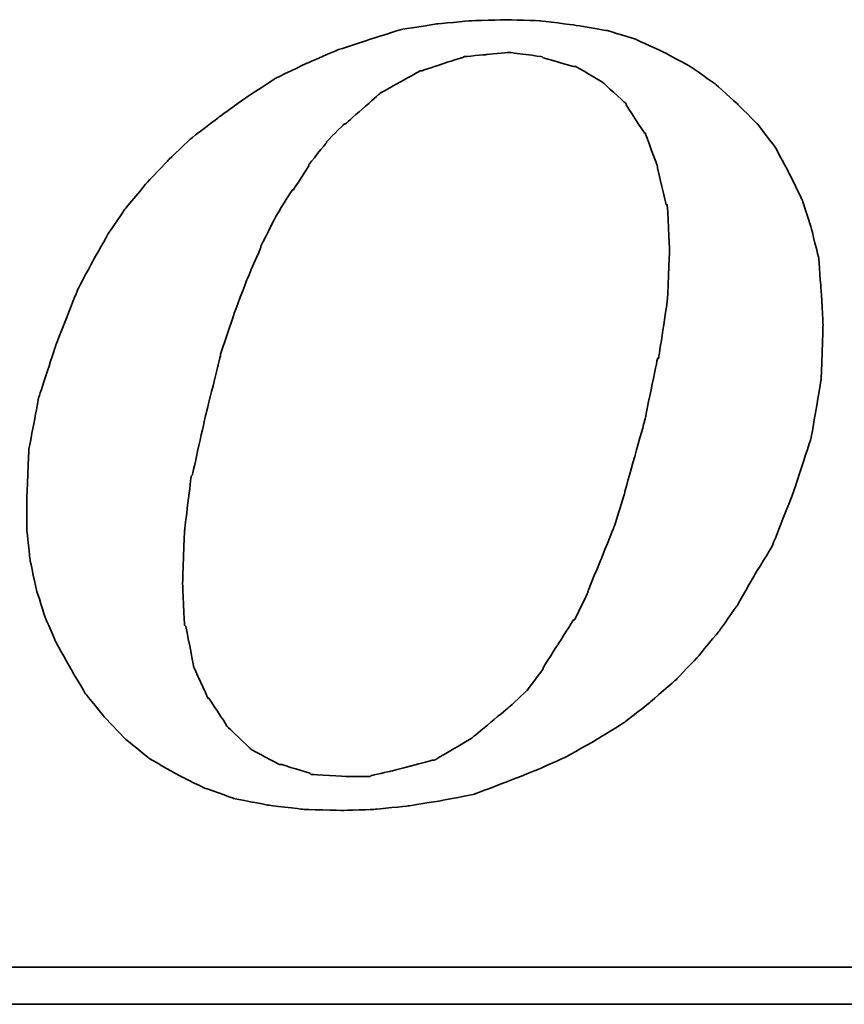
# Model space of a CAD drawing. Header units: millimetres. Extents: x 8 to 529, y 165 to 345.
# Tile 46 of 53: x 412.34 to 420.09, y 216.53 to 225.79. Entities that reach past the tile are written whole.
import ezdxf

# ---------------------------------------------------------------- set-up
doc = ezdxf.new("R2010")
doc.units = ezdxf.units.MM
doc.layers.add('DIM', color=4, linetype='Continuous')
doc.layers.add('layer 1', color=7, linetype='Continuous')

# ---------------------------------------------------------------- blocks, each defined once
blk = doc.blocks.new('TBI MOTION logo(完整正式版)')
at = {"layer": 'layer 1', "color": 22, "lineweight": 35}
for points, knots in [([(35.79625, -6.98375), (35.79625, -6.98375), (36.23125, -7.43875), (36.23125, -7.43875), (36.23125, -7.43875), (36.23125, -7.43875), (36.75625, -7.87125), (36.75625, -7.87125), (36.75625, -7.87125), (36.75625, -7.87125), (37.33125, -8.20375), (37.33125, -8.20375), (37.33125, -8.20375), (37.33125, -8.20375), (37.95625, -8.51875), (37.95625, -8.51875), (37.95625, -8.51875), (37.95625, -8.51875), (38.62625, -8.75875), (38.62625, -8.75875), (38.62625, -8.75875), (38.62625, -8.75875), (39.37125, -8.90375), (39.37125, -8.90375), (39.37125, -8.90375), (39.37125, -8.90375), (40.14125, -8.99875), (40.14125, -8.99875), (40.14125, -8.99875), (40.14125, -8.99875), (41.02625, -9.02375), (41.02625, -9.02375), (41.02625, -9.02375), (41.02625, -9.02375), (41.74625, -8.99875), (41.74625, -8.99875), (41.74625, -8.99875), (41.74625, -8.99875), (42.46625, -8.92375), (42.46625, -8.92375), (42.46625, -8.92375), (42.46625, -8.92375), (43.21125, -8.80625), (43.21125, -8.80625), (43.21125, -8.80625), (43.21125, -8.80625), (43.93125, -8.66375), (43.93125, -8.66375), (43.93125, -8.66375), (43.93125, -8.66375), (44.62625, -8.39875), (44.62625, -8.39875), (44.62625, -8.39875), (44.62625, -8.39875), (45.29625, -8.13375), (45.29625, -8.13375), (45.29625, -8.13375), (45.29625, -8.13375), (45.94625, -7.84375), (45.94625, -7.84375), (45.94625, -7.84375), (45.94625, -7.84375), (46.61625, -7.46375), (46.61625, -7.46375), (46.61625, -7.46375), (46.61625, -7.46375), (47.24125, -7.07875), (47.24125, -7.07875), (47.24125, -7.07875), (47.24125, -7.07875), (47.81625, -6.62375), (47.81625, -6.62375), (47.81625, -6.62375), (47.81625, -6.62375), (48.36875, -6.14375), (48.36875, -6.14375), (48.36875, -6.14375), (48.36875, -6.14375), (48.84625, -5.64125), (48.84625, -5.64125), (48.84625, -5.64125), (48.84625, -5.64125), (49.32625, -5.06375), (49.32625, -5.06375), (49.32625, -5.06375), (49.32625, -5.06375), (49.71125, -4.51374), (49.71125, -4.51374), (49.71125, -4.51374), (49.71125, -4.51374), (50.09625, -3.83874), (50.09625, -3.83874), (50.09625, -3.83874), (50.09625, -3.83874), (50.48125, -3.21374), (50.48125, -3.21374), (50.48125, -3.21374), (50.48125, -3.21374), (50.96125, -1.99125), (50.96125, -1.99125), (50.96125, -1.99125), (50.96125, -1.99125), (51.34375, -0.81875), (51.34375, -0.81875), (51.34375, -0.81875), (51.34375, -0.81875), (51.56125, 0.45624), (51.56125, 0.45624), (51.56125, 0.45624), (51.56125, 0.45624), (51.60625, 1.67624), (51.60625, 1.67624), (51.60625, 1.67624), (51.60625, 1.67624), (51.56125, 2.44625), (51.56125, 2.44625), (51.56125, 2.44625), (51.56125, 2.44625), (51.51125, 3.14125), (51.51125, 3.14125), (51.51125, 3.14125), (51.51125, 3.14125), (51.34375, 3.81125), (51.34375, 3.81125), (51.34375, 3.81125), (51.34375, 3.81125), (51.15125, 4.41125), (51.15125, 4.41125), (51.15125, 4.41125), (51.15125, 4.41125), (50.86125, 5.01125), (50.86125, 5.01125), (50.86125, 5.01125), (50.86125, 5.01125), (50.55125, 5.58875), (50.55125, 5.58875), (50.55125, 5.58875), (50.55125, 5.58875), (50.16625, 6.09125), (50.16625, 6.09125), (50.16625, 6.09125), (50.16625, 6.09125), (49.71125, 6.54875), (49.71125, 6.54875), (49.71125, 6.54875), (49.71125, 6.54875), (49.23125, 6.98125), (49.23125, 6.98125), (49.23125, 6.98125), (49.23125, 6.98125), (48.67875, 7.36625), (48.67875, 7.36625), (48.67875, 7.36625), (48.67875, 7.36625), (48.10375, 7.67625), (48.10375, 7.67625), (48.10375, 7.67625), (48.10375, 7.67625), (47.48125, 7.96375), (47.48125, 7.96375), (47.48125, 7.96375), (47.48125, 7.96375), (46.85625, 8.15625), (46.85625, 8.15625), (46.85625, 8.15625), (46.85625, 8.15625), (46.13625, 8.27624), (46.13625, 8.27624), (46.13625, 8.27624), (46.13625, 8.27624), (45.39125, 8.37125), (45.39125, 8.37125), (45.39125, 8.37125), (45.39125, 8.37125), (44.62625, 8.39624), (44.62625, 8.39624), (44.62625, 8.39624), (44.62625, 8.39624), (43.83625, 8.37125), (43.83625, 8.37125), (43.83625, 8.37125), (43.83625, 8.37125), (43.09125, 8.30125), (43.09125, 8.30125), (43.09125, 8.30125), (43.09125, 8.30125), (42.32125, 8.18125), (42.32125, 8.18125), (42.32125, 8.18125), (42.32125, 8.18125), (41.62875, 7.96375), (41.62875, 7.96375), (41.62875, 7.96375), (41.62875, 7.96375), (40.90625, 7.72625), (40.90625, 7.72625), (40.90625, 7.72625), (40.90625, 7.72625), (40.23624, 7.43625), (40.23624, 7.43625), (40.23624, 7.43625), (40.23624, 7.43625), (39.54124, 7.10125), (39.54124, 7.10125), (39.54124, 7.10125), (39.54124, 7.10125), (38.91625, 6.69125), (38.91625, 6.69125), (38.91625, 6.69125), (38.91625, 6.69125), (38.31625, 6.26125), (38.31625, 6.26125), (38.31625, 6.26125), (38.31625, 6.26125), (37.69125, 5.78125), (37.69125, 5.78125), (37.69125, 5.78125), (37.69125, 5.78125), (37.18625, 5.30125), (37.18625, 5.30125), (37.18625, 5.30125), (37.18625, 5.30125), (36.70625, 4.79624), (36.70625, 4.79624), (36.70625, 4.79624), (36.70625, 4.79624), (36.23125, 4.22125), (36.23125, 4.22125), (36.23125, 4.22125), (36.23125, 4.22125), (35.87124, 3.69375), (35.87124, 3.69375), (35.87124, 3.69375), (35.87124, 3.69375), (35.53125, 3.09125), (35.53125, 3.09125), (35.53125, 3.09125), (35.53125, 3.09125), (35.19875, 2.47125), (35.19875, 2.47125), (35.19875, 2.47125), (35.19875, 2.47125), (34.71625, 1.24625), (34.71625, 1.24625), (34.71625, 1.24625), (34.71625, 1.24625), (34.33125, 0.06874), (34.33125, 0.06874), (34.33125, 0.06874), (34.33125, 0.06874), (34.11625, -1.07875), (34.11625, -1.07875), (34.11625, -1.07875), (34.11625, -1.07875), (34.07125, -2.15875), (34.07125, -2.15875), (34.07125, -2.15875), (34.07125, -2.15875), (34.07125, -2.85375), (34.07125, -2.85375), (34.07125, -2.85375), (34.07125, -2.85375), (34.14125, -3.50375), (34.14125, -3.50375), (34.14125, -3.50375), (34.14125, -3.50375), (34.28625, -4.17375), (34.28625, -4.17375), (34.28625, -4.17375), (34.28625, -4.17375), (34.47625, -4.77624), (34.47625, -4.77624), (34.47625, -4.77624), (34.47625, -4.77624), (34.71625, -5.32625), (34.71625, -5.32625), (34.71625, -5.32625), (34.71625, -5.32625), (35.05375, -5.92875), (35.05375, -5.92875), (35.05375, -5.92875), (35.05375, -5.92875), (35.36375, -6.45375), (35.36375, -6.45375), (35.36375, -6.45375), (35.36375, -6.45375), (35.79625, -6.98375), (35.79625, -6.98375)], [0, 0, 0, 0, 0.01388889, 0.01388889, 0.01388889, 0.0138889, 0.02777778, 0.02777778, 0.02777778, 0.02777779, 0.04166667, 0.04166667, 0.04166667, 0.04166668, 0.05555556, 0.05555556, 0.05555556, 0.05555557, 0.06944444, 0.06944444, 0.06944444, 0.06944445, 0.08333333, 0.08333333, 0.08333333, 0.08333334, 0.09722222, 0.09722222, 0.09722222, 0.09722223, 0.11111111, 0.11111111, 0.11111111, 0.11111112, 0.125, 0.125, 0.125, 0.12500001, 0.13888889, 0.13888889, 0.13888889, 0.1388889, 0.15277778, 0.15277778, 0.15277778, 0.15277779, 0.16666667, 0.16666667, 0.16666667, 0.16666668, 0.18055556, 0.18055556, 0.18055556, 0.18055557, 0.19444444, 0.19444444, 0.19444444, 0.19444445, 0.20833333, 0.20833333, 0.20833333, 0.20833334, 0.22222222, 0.22222222, 0.22222222, 0.22222223, 0.23611111, 0.23611111, 0.23611111, 0.23611112, 0.25, 0.25, 0.25, 0.25000001, 0.26388889, 0.26388889, 0.26388889, 0.2638889, 0.27777778, 0.27777778, 0.27777778, 0.27777779, 0.29166667, 0.29166667, 0.29166667, 0.29166668, 0.30555556, 0.30555556, 0.30555556, 0.30555557, 0.31944444, 0.31944444, 0.31944444, 0.31944445, 0.33333333, 0.33333333, 0.33333333, 0.33333334, 0.34722222, 0.34722222, 0.34722222, 0.34722223, 0.36111111, 0.36111111, 0.36111111, 0.36111112, 0.375, 0.375, 0.375, 0.37500001, 0.38888889, 0.38888889, 0.38888889, 0.3888889, 0.40277778, 0.40277778, 0.40277778, 0.40277779, 0.41666667, 0.41666667, 0.41666667, 0.41666668, 0.43055556, 0.43055556, 0.43055556, 0.43055557, 0.44444444, 0.44444444, 0.44444444, 0.44444445, 0.45833333, 0.45833333, 0.45833333, 0.45833334, 0.47222222, 0.47222222, 0.47222222, 0.47222223, 0.48611111, 0.48611111, 0.48611111, 0.48611112, 0.5, 0.5, 0.5, 0.50000001, 0.51388889, 0.51388889, 0.51388889, 0.5138889, 0.52777778, 0.52777778, 0.52777778, 0.52777779, 0.54166667, 0.54166667, 0.54166667, 0.54166668, 0.55555556, 0.55555556, 0.55555556, 0.55555557, 0.56944444, 0.56944444, 0.56944444, 0.56944445, 0.58333333, 0.58333333, 0.58333333, 0.58333334, 0.59722222, 0.59722222, 0.59722222, 0.59722223, 0.61111111, 0.61111111, 0.61111111, 0.61111112, 0.625, 0.625, 0.625, 0.62500001, 0.63888889, 0.63888889, 0.63888889, 0.6388889, 0.65277778, 0.65277778, 0.65277778, 0.65277779, 0.66666667, 0.66666667, 0.66666667, 0.66666668, 0.68055556, 0.68055556, 0.68055556, 0.68055557, 0.69444444, 0.69444444, 0.69444444, 0.69444445, 0.70833333, 0.70833333, 0.70833333, 0.70833334, 0.72222222, 0.72222222, 0.72222222, 0.72222223, 0.73611111, 0.73611111, 0.73611111, 0.73611112, 0.75, 0.75, 0.75, 0.75000001, 0.76388889, 0.76388889, 0.76388889, 0.7638889, 0.77777778, 0.77777778, 0.77777778, 0.77777779, 0.79166667, 0.79166667, 0.79166667, 0.79166668, 0.80555556, 0.80555556, 0.80555556, 0.80555557, 0.81944444, 0.81944444, 0.81944444, 0.81944445, 0.83333333, 0.83333333, 0.83333333, 0.83333334, 0.84722222, 0.84722222, 0.84722222, 0.84722223, 0.86111111, 0.86111111, 0.86111111, 0.86111112, 0.875, 0.875, 0.875, 0.87500001, 0.88888889, 0.88888889, 0.88888889, 0.8888889, 0.90277778, 0.90277778, 0.90277778, 0.90277779, 0.91666667, 0.91666667, 0.91666667, 0.91666668, 0.93055556, 0.93055556, 0.93055556, 0.93055557, 0.94444444, 0.94444444, 0.94444444, 0.94444445, 0.95833333, 0.95833333, 0.95833333, 0.95833334, 0.97222222, 0.97222222, 0.97222222, 0.97222223, 0.98611111, 0.98611111, 0.98611111, 0.98611112, 1, 1, 1, 1]), ([(38.33875, 1.03124), (38.33875, 1.03124), (38.62625, 1.89625), (38.62625, 1.89625), (38.62625, 1.89625), (38.62625, 1.89625), (38.91625, 2.66375), (38.91625, 2.66375), (38.91625, 2.66375), (38.91625, 2.66375), (39.22625, 3.38125), (39.22625, 3.38125), (39.22625, 3.38125), (39.22625, 3.38125), (39.22625, 3.40624), (39.22625, 3.40624), (39.22625, 3.40624), (39.22625, 3.40624), (39.56124, 4.07624), (39.56124, 4.07624), (39.56124, 4.07624), (39.56124, 4.07624), (39.92125, 4.65125), (39.92125, 4.65125), (39.92125, 4.65125), (39.92125, 4.65125), (39.94625, 4.65125), (39.94625, 4.65125), (39.94625, 4.65125), (39.94625, 4.65125), (40.28125, 5.17875), (40.28125, 5.17875), (40.28125, 5.17875), (40.28125, 5.17875), (40.28125, 5.20375), (40.28125, 5.20375), (40.28125, 5.20375), (40.28125, 5.20375), (40.66875, 5.68625), (40.66875, 5.68625), (40.66875, 5.68625), (40.66875, 5.68625), (40.66875, 5.70625), (40.66875, 5.70625), (40.66875, 5.70625), (40.66875, 5.70625), (41.05124, 6.09125), (41.05124, 6.09125), (41.05124, 6.09125), (41.05124, 6.09125), (41.07625, 6.09125), (41.07625, 6.09125), (41.07625, 6.09125), (41.07625, 6.09125), (41.84125, 6.76625), (41.84125, 6.76625), (41.84125, 6.76625), (41.84125, 6.76625), (41.86625, 6.78625), (41.86625, 6.78625), (41.86625, 6.78625), (41.86625, 6.78625), (42.73125, 7.26624), (42.73125, 7.26624), (42.73125, 7.26624), (42.73125, 7.26624), (42.75625, 7.26624), (42.75625, 7.26624), (42.75625, 7.26624), (42.75625, 7.26624), (43.18625, 7.41125), (43.18625, 7.41125), (43.18625, 7.41125), (43.18625, 7.41125), (43.64125, 7.55625), (43.64125, 7.55625), (43.64125, 7.55625), (43.64125, 7.55625), (43.66625, 7.55625), (43.66625, 7.55625), (43.66625, 7.55625), (43.66625, 7.55625), (43.69125, 7.58124), (43.69125, 7.58124), (43.69125, 7.58124), (43.69125, 7.58124), (44.19125, 7.62625), (44.19125, 7.62625), (44.19125, 7.62625), (44.19125, 7.62625), (44.67125, 7.67625), (44.67125, 7.67625), (44.67125, 7.67625), (44.67125, 7.67625), (44.69625, 7.67625), (44.69625, 7.67625), (44.69625, 7.67625), (44.69625, 7.67625), (45.41875, 7.58124), (45.41875, 7.58124), (45.41875, 7.58124), (45.41875, 7.58124), (45.44125, 7.55625), (45.44125, 7.55625), (45.44125, 7.55625), (45.44125, 7.55625), (46.11125, 7.36625), (46.11125, 7.36625), (46.11125, 7.36625), (46.11125, 7.36625), (46.13625, 7.36625), (46.13625, 7.36625), (46.13625, 7.36625), (46.13625, 7.36625), (46.15875, 7.36625), (46.15875, 7.36625), (46.15875, 7.36625), (46.15875, 7.36625), (46.73625, 7.02624), (46.73625, 7.02624), (46.73625, 7.02624), (46.73625, 7.02624), (46.76125, 7.00624), (46.76125, 7.00624), (46.76125, 7.00624), (46.76125, 7.00624), (47.24125, 6.57124), (47.24125, 6.57124), (47.24125, 6.57124), (47.24125, 6.57124), (47.26625, 6.54875), (47.26625, 6.54875), (47.26625, 6.54875), (47.26625, 6.54875), (47.26625, 6.52375), (47.26625, 6.52375), (47.26625, 6.52375), (47.26625, 6.52375), (47.67375, 5.89875), (47.67375, 5.89875), (47.67375, 5.89875), (47.67375, 5.89875), (47.69625, 5.89875), (47.69625, 5.89875), (47.69625, 5.89875), (47.69625, 5.89875), (47.69625, 5.87625), (47.69625, 5.87625), (47.69625, 5.87625), (47.69625, 5.87625), (47.96125, 5.15625), (47.96125, 5.15625), (47.96125, 5.15625), (47.96125, 5.15625), (47.96125, 5.13125), (47.96125, 5.13125), (47.96125, 5.13125), (47.96125, 5.13125), (48.15125, 4.31875), (48.15125, 4.31875), (48.15125, 4.31875), (48.15125, 4.31875), (48.17625, 4.31875), (48.17625, 4.31875), (48.17625, 4.31875), (48.17625, 4.31875), (48.17625, 4.29125), (48.17625, 4.29125), (48.17625, 4.29125), (48.17625, 4.29125), (48.22625, 3.33125), (48.22625, 3.33125), (48.22625, 3.33125), (48.22625, 3.33125), (48.22625, 3.30875), (48.22625, 3.30875), (48.22625, 3.30875), (48.22625, 3.30875), (48.17625, 2.20624), (48.17625, 2.20624), (48.17625, 2.20624), (48.17625, 2.20624), (48.17625, 2.18124), (48.17625, 2.18124), (48.17625, 2.18124), (48.17625, 2.18124), (47.98375, 0.93624), (47.98375, 0.93624), (47.98375, 0.93624), (47.98375, 0.93624), (47.96125, 0.93624), (47.96125, 0.93624), (47.96125, 0.93624), (47.96125, 0.93624), (47.67375, -0.45874), (47.67375, -0.45874), (47.67375, -0.45874), (47.67375, -0.45874), (47.24125, -1.99125), (47.24125, -1.99125), (47.24125, -1.99125), (47.24125, -1.99125), (47.24125, -2.01874), (47.24125, -2.01874), (47.24125, -2.01874), (47.24125, -2.01874), (47.00125, -2.78375), (47.00125, -2.78375), (47.00125, -2.78375), (47.00125, -2.78375), (46.71125, -3.50375), (46.71125, -3.50375), (46.71125, -3.50375), (46.71125, -3.50375), (46.42625, -4.19875), (46.42625, -4.19875), (46.42625, -4.19875), (46.42625, -4.19875), (46.42625, -4.22375), (46.42625, -4.22375), (46.42625, -4.22375), (46.42625, -4.22375), (46.13625, -4.82374), (46.13625, -4.82374), (46.13625, -4.82374), (46.13625, -4.82374), (46.11125, -4.82374), (46.11125, -4.82374), (46.11125, -4.82374), (46.11125, -4.82374), (45.77625, -5.35125), (45.77625, -5.35125), (45.77625, -5.35125), (45.77625, -5.35125), (45.44125, -5.87875), (45.44125, -5.87875), (45.44125, -5.87875), (45.44125, -5.87875), (45.44125, -5.90375), (45.44125, -5.90375), (45.44125, -5.90375), (45.44125, -5.90375), (45.10625, -6.35875), (45.10625, -6.35875), (45.10625, -6.35875), (45.10625, -6.35875), (45.08125, -6.38375), (45.08125, -6.38375), (45.08125, -6.38375), (45.08125, -6.38375), (44.69625, -6.74375), (44.69625, -6.74375), (44.69625, -6.74375), (44.69625, -6.74375), (43.88375, -7.41625), (43.88375, -7.41625), (43.88375, -7.41625), (43.88375, -7.41625), (43.85625, -7.43875), (43.85625, -7.43875), (43.85625, -7.43875), (43.85625, -7.43875), (43.04125, -7.91875), (43.04125, -7.91875), (43.04125, -7.91875), (43.04125, -7.91875), (43.01625, -7.91875), (43.01625, -7.91875), (43.01625, -7.91875), (43.01625, -7.91875), (42.99625, -7.91875), (42.99625, -7.91875), (42.99625, -7.91875), (42.99625, -7.91875), (42.08125, -8.15875), (42.08125, -8.15875), (42.08125, -8.15875), (42.08125, -8.15875), (41.65125, -8.25625), (41.65125, -8.25625), (41.65125, -8.25625), (41.65125, -8.25625), (41.62875, -8.27875), (41.62875, -8.27875), (41.62875, -8.27875), (41.62875, -8.27875), (41.60125, -8.27875), (41.60125, -8.27875), (41.60125, -8.27875), (41.60125, -8.27875), (41.12125, -8.27875), (41.12125, -8.27875), (41.12125, -8.27875), (41.12125, -8.27875), (40.35624, -8.23125), (40.35624, -8.23125), (40.35624, -8.23125), (40.35624, -8.23125), (40.33125, -8.23125), (40.33125, -8.23125), (40.33125, -8.23125), (40.33125, -8.23125), (40.30625, -8.20375), (40.30625, -8.20375), (40.30625, -8.20375), (40.30625, -8.20375), (39.68375, -8.01375), (39.68375, -8.01375), (39.68375, -8.01375), (39.68375, -8.01375), (39.66124, -8.01375), (39.66124, -8.01375), (39.66124, -8.01375), (39.66124, -8.01375), (39.63625, -8.01375), (39.63625, -8.01375), (39.63625, -8.01375), (39.63625, -8.01375), (39.01125, -7.67875), (39.01125, -7.67875), (39.01125, -7.67875), (39.01125, -7.67875), (38.98875, -7.65375), (38.98875, -7.65375), (38.98875, -7.65375), (38.98875, -7.65375), (38.48625, -7.17375), (38.48625, -7.17375), (38.48625, -7.17375), (38.48625, -7.17375), (38.45875, -7.14875), (38.45875, -7.14875), (38.45875, -7.14875), (38.45875, -7.14875), (38.45875, -7.12875), (38.45875, -7.12875), (38.45875, -7.12875), (38.45875, -7.12875), (38.07625, -6.54875), (38.07625, -6.54875), (38.07625, -6.54875), (38.07625, -6.54875), (38.05125, -6.54875), (38.05125, -6.54875), (38.05125, -6.54875), (38.05125, -6.54875), (38.05125, -6.52875), (38.05125, -6.52875), (38.05125, -6.52875), (38.05125, -6.52875), (37.74125, -5.85375), (37.74125, -5.85375), (37.74125, -5.85375), (37.74125, -5.85375), (37.74125, -5.82875), (37.74125, -5.82875), (37.74125, -5.82875), (37.74125, -5.82875), (37.57375, -4.96875), (37.57375, -4.96875), (37.57375, -4.96875), (37.57375, -4.96875), (37.54625, -4.94375), (37.54625, -4.94375), (37.54625, -4.94375), (37.54625, -4.94375), (37.50125, -4.03375), (37.50125, -4.03375), (37.50125, -4.03375), (37.50125, -4.03375), (37.50125, -4.00875), (37.50125, -4.00875), (37.50125, -4.00875), (37.50125, -4.00875), (37.54625, -2.85375), (37.54625, -2.85375), (37.54625, -2.85375), (37.54625, -2.85375), (37.69125, -1.65875), (37.69125, -1.65875), (37.69125, -1.65875), (37.69125, -1.65875), (37.71624, -1.63375), (37.71624, -1.63375), (37.71624, -1.63375), (37.71624, -1.63375), (38.00375, -0.33875), (38.00375, -0.33875), (38.00375, -0.33875), (38.00375, -0.33875), (38.33875, 1.00624), (38.33875, 1.00624), (38.33875, 1.00624), (38.33875, 1.00624), (38.33875, 1.03124), (38.33875, 1.03124)], [0, 0, 0, 0, 0.01010101, 0.01010101, 0.01010101, 0.01010102, 0.02020202, 0.02020202, 0.02020202, 0.02020203, 0.03030303, 0.03030303, 0.03030303, 0.03030304, 0.04040404, 0.04040404, 0.04040404, 0.04040405, 0.05050505, 0.05050505, 0.05050505, 0.05050506, 0.06060606, 0.06060606, 0.06060606, 0.06060607, 0.07070707, 0.07070707, 0.07070707, 0.07070708, 0.08080808, 0.08080808, 0.08080808, 0.08080809, 0.09090909, 0.09090909, 0.09090909, 0.0909091, 0.1010101, 0.1010101, 0.1010101, 0.10101011, 0.11111111, 0.11111111, 0.11111111, 0.11111112, 0.12121212, 0.12121212, 0.12121212, 0.12121213, 0.13131313, 0.13131313, 0.13131313, 0.13131314, 0.14141414, 0.14141414, 0.14141414, 0.14141415, 0.15151515, 0.15151515, 0.15151515, 0.15151516, 0.16161616, 0.16161616, 0.16161616, 0.16161617, 0.17171717, 0.17171717, 0.17171717, 0.17171718, 0.18181818, 0.18181818, 0.18181818, 0.18181819, 0.19191919, 0.19191919, 0.19191919, 0.1919192, 0.2020202, 0.2020202, 0.2020202, 0.20202021, 0.21212121, 0.21212121, 0.21212121, 0.21212122, 0.22222222, 0.22222222, 0.22222222, 0.22222223, 0.23232323, 0.23232323, 0.23232323, 0.23232324, 0.24242424, 0.24242424, 0.24242424, 0.24242425, 0.25252525, 0.25252525, 0.25252525, 0.25252526, 0.26262626, 0.26262626, 0.26262626, 0.26262627, 0.27272727, 0.27272727, 0.27272727, 0.27272728, 0.28282828, 0.28282828, 0.28282828, 0.28282829, 0.29292929, 0.29292929, 0.29292929, 0.2929293, 0.3030303, 0.3030303, 0.3030303, 0.30303031, 0.31313131, 0.31313131, 0.31313131, 0.31313132, 0.32323232, 0.32323232, 0.32323232, 0.32323233, 0.33333333, 0.33333333, 0.33333333, 0.33333334, 0.34343434, 0.34343434, 0.34343434, 0.34343435, 0.35353535, 0.35353535, 0.35353535, 0.35353536, 0.36363636, 0.36363636, 0.36363636, 0.36363637, 0.37373737, 0.37373737, 0.37373737, 0.37373738, 0.38383838, 0.38383838, 0.38383838, 0.38383839, 0.39393939, 0.39393939, 0.39393939, 0.3939394, 0.4040404, 0.4040404, 0.4040404, 0.40404041, 0.41414141, 0.41414141, 0.41414141, 0.41414142, 0.42424242, 0.42424242, 0.42424242, 0.42424243, 0.43434343, 0.43434343, 0.43434343, 0.43434344, 0.44444444, 0.44444444, 0.44444444, 0.44444445, 0.45454545, 0.45454545, 0.45454545, 0.45454546, 0.46464646, 0.46464646, 0.46464646, 0.46464647, 0.47474747, 0.47474747, 0.47474747, 0.47474748, 0.48484848, 0.48484848, 0.48484848, 0.48484849, 0.49494949, 0.49494949, 0.49494949, 0.4949495, 0.50505051, 0.50505051, 0.50505051, 0.50505052, 0.51515152, 0.51515152, 0.51515152, 0.51515153, 0.52525253, 0.52525253, 0.52525253, 0.52525254, 0.53535354, 0.53535354, 0.53535354, 0.53535355, 0.54545455, 0.54545455, 0.54545455, 0.54545456, 0.55555556, 0.55555556, 0.55555556, 0.55555557, 0.56565657, 0.56565657, 0.56565657, 0.56565658, 0.57575758, 0.57575758, 0.57575758, 0.57575759, 0.58585859, 0.58585859, 0.58585859, 0.5858586, 0.5959596, 0.5959596, 0.5959596, 0.59595961, 0.60606061, 0.60606061, 0.60606061, 0.60606062, 0.61616162, 0.61616162, 0.61616162, 0.61616163, 0.62626263, 0.62626263, 0.62626263, 0.62626264, 0.63636364, 0.63636364, 0.63636364, 0.63636365, 0.64646465, 0.64646465, 0.64646465, 0.64646466, 0.65656566, 0.65656566, 0.65656566, 0.65656567, 0.66666667, 0.66666667, 0.66666667, 0.66666668, 0.67676768, 0.67676768, 0.67676768, 0.67676769, 0.68686869, 0.68686869, 0.68686869, 0.6868687, 0.6969697, 0.6969697, 0.6969697, 0.69696971, 0.70707071, 0.70707071, 0.70707071, 0.70707072, 0.71717172, 0.71717172, 0.71717172, 0.71717173, 0.72727273, 0.72727273, 0.72727273, 0.72727274, 0.73737374, 0.73737374, 0.73737374, 0.73737375, 0.74747475, 0.74747475, 0.74747475, 0.74747476, 0.75757576, 0.75757576, 0.75757576, 0.75757577, 0.76767677, 0.76767677, 0.76767677, 0.76767678, 0.77777778, 0.77777778, 0.77777778, 0.77777779, 0.78787879, 0.78787879, 0.78787879, 0.7878788, 0.7979798, 0.7979798, 0.7979798, 0.79797981, 0.80808081, 0.80808081, 0.80808081, 0.80808082, 0.81818182, 0.81818182, 0.81818182, 0.81818183, 0.82828283, 0.82828283, 0.82828283, 0.82828284, 0.83838384, 0.83838384, 0.83838384, 0.83838385, 0.84848485, 0.84848485, 0.84848485, 0.84848486, 0.85858586, 0.85858586, 0.85858586, 0.85858587, 0.86868687, 0.86868687, 0.86868687, 0.86868688, 0.87878788, 0.87878788, 0.87878788, 0.87878789, 0.88888889, 0.88888889, 0.88888889, 0.8888889, 0.8989899, 0.8989899, 0.8989899, 0.89898991, 0.90909091, 0.90909091, 0.90909091, 0.90909092, 0.91919192, 0.91919192, 0.91919192, 0.91919193, 0.92929293, 0.92929293, 0.92929293, 0.92929294, 0.93939394, 0.93939394, 0.93939394, 0.93939395, 0.94949495, 0.94949495, 0.94949495, 0.94949496, 0.95959596, 0.95959596, 0.95959596, 0.95959597, 0.96969697, 0.96969697, 0.96969697, 0.96969698, 0.97979798, 0.97979798, 0.97979798, 0.97979799, 0.98989899, 0.98989899, 0.98989899, 0.989899, 1, 1, 1, 1]), ([(75.90875, -9.47875), (75.90875, -9.47875), (75.90875, -12.28625), (75.90875, -12.28625), (75.90875, -12.28625), (75.90875, -12.28625), (75.90875, -12.47875), (75.90875, -12.47875), (75.90875, -12.47875), (75.90875, -12.47875), (75.71625, -12.47875), (75.71625, -12.47875), (75.71625, -12.47875), (75.71625, -12.47875), (-88.32875, -12.47875), (-88.32875, -12.47875), (-88.32875, -12.47875), (-88.32875, -12.47875), (-88.32875, -13.29375), (-88.32875, -13.29375), (-88.32875, -13.29375), (-88.32875, -13.29375), (82.89125, -13.29375), (82.89125, -13.29375), (82.89125, -13.29375), (82.89125, -13.29375), (75.90875, -9.47875), (75.90875, -9.47875)], [0, 0, 0, 0, 0.14285714, 0.14285714, 0.14285714, 0.14285715, 0.28571429, 0.28571429, 0.28571429, 0.2857143, 0.42857143, 0.42857143, 0.42857143, 0.42857144, 0.57142857, 0.57142857, 0.57142857, 0.57142858, 0.71428571, 0.71428571, 0.71428571, 0.71428572, 0.85714286, 0.85714286, 0.85714286, 0.85714287, 1, 1, 1, 1])]:
    blk.add_open_spline(points, degree=3, knots=knots, dxfattribs=at)

msp = doc.modelspace()

# ---------------------------------------------------------------- block references
at = {"layer": 'DIM', "color": 7, "xscale": 0.4268962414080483, "yscale": 0.4268962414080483, "zscale": 0.4268962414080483}
msp.add_blockref('TBI MOTION logo(完整正式版)', (397.8599, 222.202), dxfattribs=at)

doc.saveas('drawing.dxf')
